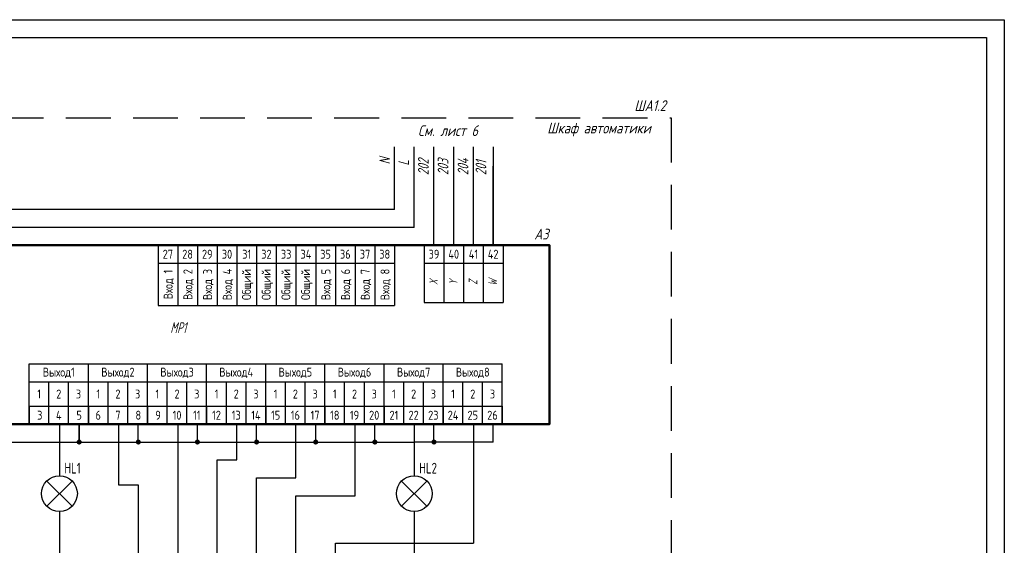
# Model space of a CAD drawing. Header units: millimetres. Extents: x 643 to 1239, y 174 to 2865.
# Tile 3 of 12: x 788 to 1063, y 324 to 471. Entities that reach past the tile are written whole.
import ezdxf
from ezdxf.enums import TextEntityAlignment as Align

# ---------------------------------------------------------------- set-up
doc = ezdxf.new("R2010")
doc.units = ezdxf.units.MM
doc.linetypes.add('CONTI', pattern=[0])
doc.linetypes.add('DASHED2', pattern=[0.375, 0.25, -0.125])
for name, color, linetype in [('Размеры', 3, 'Continuous'), ('Съемка', 162, 'Continuous'), ('Текст', 7, 'Continuous'), ('Форматка', 4, 'Continuous')]:
    doc.layers.add(name, color=color, linetype=linetype)
doc.layers.add('Слой1', color=10, linetype='Continuous', lineweight=200, plot=False)
doc.layers.add('Трубопровод', color=7, linetype='Continuous', lineweight=30)
doc.styles.add('1', font='simplex.shx', dxfattribs={"width": 0.8, "oblique": 15})
doc.styles.add('GOST', font='GOST.shx', dxfattribs={"oblique": 15})
doc.styles.add('Romans8', font='romans8.shx', dxfattribs={"width": 0.8, "height": 3})
doc.styles.add('style4', font='romans.shx', dxfattribs={"width": 0.7, "height": 3})

msp = doc.modelspace()

# ---------------------------------------------------------------- hatches: boundary and pattern name
at = {"layer": 'Съемка', "linetype": 'CONTI', "ltscale": 0.3}
for points in [[(805.24, 353.34, 1), (803.82, 353.34, 1)], [(821.76, 353.34, 1), (820.35, 353.34, 1)], [(838.29, 353.34, 1), (836.88, 353.34, 1)], [(854.82, 353.34, 1), (853.41, 353.34, 1)], [(871.35, 353.34, 1), (869.94, 353.34, 1)], [(887.88, 353.34, 1), (886.46, 353.34, 1)], [(904.41, 353.34, 1), (902.99, 353.34, 1)]]:
    msp.add_hatch(color=7, dxfattribs=at).paths.add_polyline_path(points)

# ---------------------------------------------------------------- linework, layer by layer
for p, q in [((892.68, 418.34), (892.68, 435.82)), ((898.19, 413.34), (898.19, 435.82)), ((903.7, 408.34), (903.7, 435.82)), ((909.21, 408.34), (909.21, 435.82)), ((914.72, 408.34), (914.72, 435.82)), ((920.23, 435.82), (920.23, 408.34)), ((920.23, 408.34), (920.23, 430.45)), ((892.68, 418.34), (751.18, 418.34)), ((898.19, 413.34), (756.18, 413.34)), ((799.02, 358.34), (799.02, 343.92)), ((804.53, 358.34), (804.53, 358.34)), ((804.53, 358.34), (804.53, 358.34)), ((804.53, 353.34), (804.53, 358.34)), ((804.53, 358.34), (804.53, 353.34)), ((810.04, 358.34), (810.04, 358.34)), ((810.04, 358.34), (810.04, 358.34)), ((815.55, 358.34), (815.55, 341.42)), ((821.06, 353.34), (821.06, 358.34)), ((832.08, 358.34), (832.08, 320.06)), ((837.59, 353.34), (837.59, 358.34)), ((848.6, 348.34), (848.6, 358.34)), ((854.11, 353.34), (854.11, 358.34)), ((865.13, 358.34), (865.13, 358.34)), ((865.13, 358.34), (865.13, 358.34)), ((865.13, 343.34), (865.13, 358.34)), ((870.64, 353.34), (870.64, 358.34)), ((876.15, 358.34), (876.15, 358.34)), ((876.15, 358.34), (876.15, 358.34)), ((881.66, 338.34), (881.66, 358.34)), ((887.17, 353.34), (887.17, 358.34)), ((898.19, 358.34), (898.19, 343.92)), ((903.7, 353.34), (903.7, 358.34)), ((914.72, 358.34), (914.72, 325.06)), ((920.23, 353.34), (920.23, 358.34)), ((776.98, 353.34), (799.02, 353.34)), ((799.02, 353.34), (815.55, 353.34)), ((815.55, 353.34), (898.19, 353.34)), ((920.23, 353.34), (898.19, 353.34)), ((843.1, 315.06), (843.1, 348.34)), ((843.1, 348.34), (848.6, 348.34)), ((795.48, 335.38), (802.55, 342.45)), ((795.48, 342.45), (802.55, 335.38)), ((815.55, 341.42), (821.06, 341.42)), ((821.06, 341.42), (821.06, 315.06)), ((854.11, 315.06), (854.11, 343.34)), ((854.11, 343.34), (865.13, 343.34)), ((894.66, 335.38), (901.73, 342.45)), ((894.66, 342.45), (901.73, 335.38)), ((865.13, 315.06), (865.13, 338.34)), ((865.13, 338.34), (881.66, 338.34)), ((799.02, 333.92), (799.02, 320.06)), ((898.19, 333.92), (898.19, 320.06)), ((876.15, 325.06), (914.72, 325.06))]:
    msp.add_line(p, q)
at = {"color": 7}
for p, q in [((774.32, 408.34), (834.83, 408.34)), ((834.83, 408.34), (900.95, 408.34)), ((900.95, 392.36), (922.99, 392.36)), ((790.57, 363.34), (790.57, 358.34)), ((807.1, 363.34), (807.1, 358.34)), ((807.1, 363.34), (807.1, 358.34)), ((823.63, 363.34), (823.63, 358.34)), ((823.63, 363.34), (823.63, 358.34)), ((840.16, 363.34), (840.16, 358.34)), ((840.16, 363.34), (840.16, 358.34)), ((856.69, 363.34), (856.69, 358.34)), ((856.69, 363.34), (856.69, 358.34)), ((873.22, 363.34), (873.22, 358.34)), ((873.22, 363.34), (873.22, 358.34)), ((889.75, 363.34), (889.75, 358.34)), ((889.75, 363.34), (889.75, 358.34)), ((906.28, 363.34), (906.28, 358.34)), ((906.28, 363.34), (906.28, 358.34)), ((922.8, 363.34), (922.8, 358.34))]:
    msp.add_line(p, q, dxfattribs=at)
at = {"ltscale": 50}
msp.add_line((876.15, 315.06), (876.15, 325.06), dxfattribs=at)
at = {"lineweight": 50}
msp.add_lwpolyline([(761.18, 408.34), (936.03, 408.34), (936.03, 358.34), (761.18, 358.34)], close=True, dxfattribs=at)
for centre in [(799.02, 338.92), (898.19, 338.92)]:
    msp.add_circle(centre, 5)
at = {"layer": 'Размеры', "color": 3, "linetype": 'DASHED2', "ltscale": 50}
for p, q in [((744.59, 443.99), (970, 443.99)), ((970, 443.99), (970, 291.38))]:
    msp.add_line(p, q, dxfattribs=at)
at = {"layer": 'Размеры', "color": 7}
for p, q in [((829.32, 408.34), (834.83, 408.34)), ((834.83, 408.34), (840.34, 408.34)), ((840.34, 408.34), (845.85, 408.34)), ((845.85, 408.34), (851.36, 408.34)), ((851.36, 408.34), (856.87, 408.34)), ((856.87, 408.34), (862.38, 408.34)), ((862.38, 408.34), (867.89, 408.34)), ((867.89, 408.34), (873.4, 408.34)), ((873.4, 408.34), (878.91, 408.34)), ((878.91, 408.34), (884.42, 408.34)), ((884.42, 408.34), (889.93, 408.34)), ((889.93, 408.34), (895.44, 408.34)), ((900.95, 408.34), (906.46, 408.34)), ((906.46, 408.34), (911.97, 408.34)), ((911.97, 408.34), (917.48, 408.34)), ((917.48, 408.34), (922.99, 408.34)), ((936.03, 408.34), (922.89, 408.34)), ((936.03, 408.34), (936.03, 358.34)), ((790.57, 370.18), (796.08, 370.18)), ((790.57, 370.18), (796.08, 370.18)), ((796.08, 370.18), (801.59, 370.18)), ((796.08, 370.18), (801.59, 370.18)), ((801.59, 370.18), (807.1, 370.18)), ((801.59, 370.18), (807.1, 370.18)), ((807.1, 370.18), (812.61, 370.18)), ((807.1, 370.18), (812.61, 370.18)), ((812.61, 370.18), (818.12, 370.18)), ((812.61, 370.18), (818.12, 370.18)), ((818.12, 370.18), (823.63, 370.18)), ((818.12, 370.18), (823.63, 370.18)), ((823.63, 370.18), (829.14, 370.18)), ((823.63, 370.18), (829.14, 370.18)), ((829.14, 370.18), (834.65, 370.18)), ((829.14, 370.18), (834.65, 370.18)), ((834.65, 370.18), (840.16, 370.18)), ((834.65, 370.18), (840.16, 370.18)), ((840.16, 370.18), (845.67, 370.18)), ((840.16, 370.18), (845.67, 370.18)), ((845.67, 370.18), (851.18, 370.18)), ((845.67, 370.18), (851.18, 370.18)), ((851.18, 370.18), (856.69, 370.18)), ((851.18, 370.18), (856.69, 370.18)), ((856.69, 370.18), (862.2, 370.18)), ((856.69, 370.18), (862.2, 370.18)), ((862.2, 370.18), (867.71, 370.18)), ((862.2, 370.18), (867.71, 370.18)), ((867.71, 370.18), (873.22, 370.18)), ((867.71, 370.18), (873.22, 370.18)), ((873.22, 370.18), (878.73, 370.18)), ((873.22, 370.18), (878.73, 370.18)), ((878.73, 370.18), (884.24, 370.18)), ((878.73, 370.18), (884.24, 370.18)), ((884.24, 370.18), (889.75, 370.18)), ((884.24, 370.18), (889.75, 370.18)), ((889.75, 370.18), (895.26, 370.18)), ((889.75, 370.18), (895.26, 370.18)), ((895.26, 370.18), (900.77, 370.18)), ((895.26, 370.18), (900.77, 370.18)), ((900.77, 370.18), (906.28, 370.18)), ((900.77, 370.18), (906.28, 370.18)), ((906.28, 370.18), (911.79, 370.18)), ((906.28, 370.18), (911.79, 370.18)), ((911.79, 370.18), (917.3, 370.18)), ((911.79, 370.18), (917.3, 370.18)), ((917.3, 370.18), (922.8, 370.18)), ((917.3, 370.18), (922.8, 370.18)), ((790.75, 358.34), (785.24, 358.34)), ((790.75, 358.34), (796.26, 358.34)), ((790.75, 358.34), (796.26, 358.34)), ((796.26, 358.34), (790.75, 358.34)), ((796.26, 358.34), (801.77, 358.34)), ((796.26, 358.34), (801.77, 358.34)), ((801.77, 358.34), (796.26, 358.34)), ((801.77, 358.34), (807.28, 358.34)), ((801.77, 358.34), (807.28, 358.34)), ((807.28, 358.34), (801.77, 358.34)), ((807.28, 358.34), (812.79, 358.34)), ((807.28, 358.34), (812.79, 358.34)), ((812.79, 358.34), (807.28, 358.34)), ((812.79, 358.34), (818.3, 358.34)), ((812.79, 358.34), (818.3, 358.34)), ((818.3, 358.34), (812.79, 358.34)), ((818.3, 358.34), (823.81, 358.34)), ((818.3, 358.34), (823.81, 358.34)), ((823.81, 358.34), (818.3, 358.34)), ((829.32, 358.34), (823.81, 358.34)), ((834.83, 358.34), (829.32, 358.34)), ((840.34, 358.34), (834.83, 358.34)), ((845.02, 358.34), (840.34, 358.34)), ((845.85, 358.34), (840.34, 358.34)), ((851.36, 358.34), (845.85, 358.34)), ((856.87, 358.34), (851.36, 358.34)), ((856.87, 358.34), (862.38, 358.34)), ((856.87, 358.34), (862.38, 358.34)), ((862.38, 358.34), (856.87, 358.34)), ((862.38, 358.34), (867.89, 358.34)), ((862.38, 358.34), (867.89, 358.34)), ((867.89, 358.34), (862.38, 358.34)), ((867.89, 358.34), (873.4, 358.34)), ((867.89, 358.34), (873.4, 358.34)), ((873.4, 358.34), (867.89, 358.34)), ((873.4, 358.34), (878.91, 358.34)), ((873.4, 358.34), (878.91, 358.34)), ((878.91, 358.34), (873.4, 358.34)), ((878.91, 358.34), (884.42, 358.34)), ((878.91, 358.34), (884.42, 358.34)), ((884.42, 358.34), (878.91, 358.34)), ((884.42, 358.34), (889.93, 358.34)), ((884.42, 358.34), (889.93, 358.34)), ((889.93, 358.34), (884.42, 358.34)), ((895.44, 358.34), (889.93, 358.34)), ((900.95, 358.34), (895.44, 358.34)), ((895.52, 358.34), (908.56, 358.34)), ((906.46, 358.34), (900.95, 358.34)), ((911.97, 358.34), (906.46, 358.34)), ((922.8, 358.34), (911.97, 358.34)), ((936.03, 358.34), (922.8, 358.34))]:
    msp.add_line(p, q, dxfattribs=at)
at = {"layer": 'Слой1', "color": 7, "linetype": 'ByBlock', "lineweight": -3, "ltscale": 0.4}
for p, q in [((643.1, 471.38), (853.1, 471.38)), ((661.8, 471.38), (1063.1, 471.38))]:
    msp.add_line(p, q, dxfattribs=at)
at = {"layer": 'Слой1', "color": 7, "lineweight": -3}
msp.add_line((1063.1, 471.38), (1063.1, 174.38), dxfattribs=at)
msp.add_line((1063.1, 471.38), (1063.1, 174.38), dxfattribs=at)
msp.add_line((1063.1, 471.38), (1063.1, 174.38), dxfattribs=at)
at = {"layer": 'Трубопровод'}
for p, q in [((826.57, 408.34), (826.57, 403.34)), ((832.08, 408.34), (832.08, 396.5)), ((832.08, 408.34), (832.08, 403.34)), ((832.08, 408.34), (832.08, 403.34)), ((832.08, 407.34), (832.08, 403.34)), ((837.59, 408.34), (837.59, 396.5)), ((837.59, 408.34), (837.59, 403.34)), ((837.59, 408.34), (837.59, 403.34)), ((837.59, 407.34), (837.59, 403.34)), ((843.1, 408.34), (843.1, 396.5)), ((843.1, 408.34), (843.1, 403.34)), ((843.1, 408.34), (843.1, 403.34)), ((843.1, 408.34), (843.1, 403.34)), ((843.1, 408.34), (843.1, 396.5)), ((843.1, 408.34), (843.1, 403.34)), ((843.1, 408.34), (843.1, 403.34)), ((843.1, 407.34), (843.1, 403.34)), ((843.1, 407.34), (843.1, 403.34)), ((848.6, 408.34), (848.6, 396.5)), ((848.6, 408.34), (848.6, 403.34)), ((848.6, 408.34), (848.6, 403.34)), ((848.6, 408.34), (848.6, 403.34)), ((848.6, 408.34), (848.6, 396.5)), ((848.6, 408.34), (848.6, 403.34)), ((848.6, 408.34), (848.6, 403.34)), ((848.6, 407.34), (848.6, 403.34)), ((848.6, 407.34), (848.6, 403.34)), ((854.11, 408.34), (854.11, 396.5)), ((854.11, 408.34), (854.11, 403.34)), ((854.11, 408.34), (854.11, 403.34)), ((854.11, 408.34), (854.11, 403.34)), ((854.11, 408.34), (854.11, 396.5)), ((854.11, 408.34), (854.11, 403.34)), ((854.11, 408.34), (854.11, 403.34)), ((854.11, 407.34), (854.11, 403.34)), ((854.11, 407.34), (854.11, 403.34)), ((859.62, 408.34), (859.62, 396.5)), ((859.62, 408.34), (859.62, 403.34)), ((859.62, 408.34), (859.62, 403.34)), ((859.62, 408.34), (859.62, 403.34)), ((859.62, 408.34), (859.62, 396.5)), ((859.62, 408.34), (859.62, 403.34)), ((859.62, 408.34), (859.62, 403.34)), ((859.62, 407.34), (859.62, 403.34)), ((859.62, 407.34), (859.62, 403.34)), ((865.13, 408.34), (865.13, 396.5)), ((865.13, 408.34), (865.13, 403.34)), ((865.13, 408.34), (865.13, 403.34)), ((865.13, 408.34), (865.13, 403.34)), ((865.13, 408.34), (865.13, 396.5)), ((865.13, 408.34), (865.13, 403.34)), ((865.13, 408.34), (865.13, 403.34)), ((865.13, 407.34), (865.13, 403.34)), ((865.13, 407.34), (865.13, 403.34)), ((870.64, 408.34), (870.64, 396.5)), ((870.64, 408.34), (870.64, 403.34)), ((870.64, 408.34), (870.64, 403.34)), ((870.64, 408.34), (870.64, 403.34)), ((870.64, 408.34), (870.64, 396.5)), ((870.64, 408.34), (870.64, 403.34)), ((870.64, 408.34), (870.64, 403.34)), ((870.64, 408.34), (870.64, 403.34)), ((870.64, 408.34), (870.64, 396.5)), ((870.64, 408.34), (870.64, 403.34)), ((870.64, 408.34), (870.64, 403.34)), ((870.64, 407.34), (870.64, 403.34)), ((870.64, 407.34), (870.64, 403.34)), ((870.64, 407.34), (870.64, 403.34)), ((876.15, 408.34), (876.15, 396.5)), ((876.15, 408.34), (876.15, 403.34)), ((876.15, 408.34), (876.15, 403.34)), ((876.15, 408.34), (876.15, 403.34)), ((876.15, 408.34), (876.15, 396.5)), ((876.15, 408.34), (876.15, 403.34)), ((876.15, 408.34), (876.15, 403.34)), ((876.15, 407.34), (876.15, 403.34)), ((876.15, 407.34), (876.15, 403.34)), ((881.66, 408.34), (881.66, 396.5)), ((881.66, 408.34), (881.66, 403.34)), ((881.66, 408.34), (881.66, 403.34)), ((881.66, 408.34), (881.66, 403.34)), ((881.66, 408.34), (881.66, 396.5)), ((881.66, 408.34), (881.66, 403.34)), ((881.66, 408.34), (881.66, 403.34)), ((881.66, 407.34), (881.66, 403.34)), ((881.66, 407.34), (881.66, 403.34)), ((887.17, 408.34), (887.17, 396.5)), ((887.17, 408.34), (887.17, 403.34)), ((887.17, 408.34), (887.17, 403.34)), ((887.17, 408.34), (887.17, 403.34)), ((887.17, 408.34), (887.17, 396.5)), ((887.17, 408.34), (887.17, 403.34)), ((887.17, 408.34), (887.17, 403.34)), ((887.17, 407.34), (887.17, 403.34)), ((887.17, 407.34), (887.17, 403.34)), ((892.68, 408.34), (892.68, 396.5)), ((892.68, 408.34), (892.68, 403.34)), ((892.68, 408.34), (892.68, 403.34)), ((892.68, 408.34), (892.68, 403.34)), ((892.68, 407.34), (892.68, 403.34)), ((826.57, 403.34), (832.08, 403.34)), ((826.57, 403.34), (826.57, 396.5)), ((832.08, 403.34), (832.08, 398.34)), ((832.08, 403.34), (837.59, 403.34)), ((832.08, 403.34), (832.08, 391.5)), ((837.59, 403.34), (837.59, 398.34)), ((837.59, 403.34), (843.1, 403.34)), ((837.59, 403.34), (837.59, 391.5)), ((843.1, 403.34), (843.1, 398.34)), ((843.1, 403.34), (843.1, 396.5)), ((843.1, 403.34), (843.1, 396.5)), ((843.1, 403.34), (843.1, 398.34)), ((843.1, 403.34), (848.6, 403.34)), ((843.1, 403.34), (843.1, 391.5)), ((848.6, 403.34), (848.6, 398.34)), ((848.6, 403.34), (848.6, 396.5)), ((848.6, 403.34), (848.6, 396.5)), ((848.6, 403.34), (848.6, 398.34)), ((848.6, 403.34), (854.11, 403.34)), ((848.6, 403.34), (848.6, 391.5)), ((854.11, 403.34), (854.11, 398.34)), ((854.11, 403.34), (854.11, 396.5)), ((854.11, 403.34), (854.11, 396.5)), ((854.11, 403.34), (854.11, 398.34)), ((854.11, 403.34), (859.62, 403.34)), ((854.11, 403.34), (854.11, 391.5)), ((859.62, 403.34), (859.62, 398.34)), ((859.62, 403.34), (859.62, 396.5)), ((859.62, 403.34), (859.62, 396.5)), ((859.62, 403.34), (859.62, 398.34)), ((859.62, 403.34), (865.13, 403.34)), ((859.62, 403.34), (859.62, 391.5)), ((865.13, 403.34), (865.13, 398.34)), ((865.13, 403.34), (865.13, 396.5)), ((865.13, 403.34), (865.13, 396.5)), ((865.13, 403.34), (865.13, 398.34)), ((865.13, 403.34), (870.64, 403.34)), ((865.13, 403.34), (865.13, 391.5)), ((870.64, 403.34), (870.64, 398.34)), ((870.64, 403.34), (870.64, 396.5)), ((870.64, 403.34), (870.64, 396.5)), ((870.64, 403.34), (870.64, 398.34)), ((870.64, 403.34), (870.64, 396.5)), ((870.64, 403.34), (870.64, 396.5)), ((870.64, 403.34), (870.64, 398.34)), ((870.64, 403.34), (876.15, 403.34)), ((870.64, 403.34), (870.64, 391.5)), ((876.15, 403.34), (876.15, 398.34)), ((876.15, 403.34), (876.15, 396.5)), ((876.15, 403.34), (876.15, 396.5)), ((876.15, 403.34), (876.15, 398.34)), ((876.15, 403.34), (881.66, 403.34)), ((876.15, 403.34), (876.15, 391.5)), ((881.66, 403.34), (881.66, 398.34)), ((881.66, 403.34), (881.66, 396.5)), ((881.66, 403.34), (881.66, 396.5)), ((881.66, 403.34), (881.66, 398.34)), ((881.66, 403.34), (887.17, 403.34)), ((881.66, 403.34), (881.66, 391.5)), ((887.17, 403.34), (887.17, 398.34)), ((887.17, 403.34), (887.17, 396.5)), ((887.17, 403.34), (887.17, 396.5)), ((887.17, 403.34), (887.17, 398.34)), ((887.17, 403.34), (892.68, 403.34)), ((887.17, 403.34), (887.17, 391.5)), ((892.68, 403.34), (892.68, 398.34)), ((892.68, 403.34), (892.68, 396.5)), ((892.68, 403.34), (892.68, 396.5)), ((826.57, 396.5), (826.57, 391.5)), ((843.1, 396.5), (843.1, 391.5)), ((843.1, 396.5), (843.1, 391.5)), ((843.1, 396.5), (843.1, 391.5)), ((843.1, 396.5), (843.1, 391.5)), ((848.6, 396.5), (848.6, 391.5)), ((848.6, 396.5), (848.6, 391.5)), ((848.6, 396.5), (848.6, 391.5)), ((848.6, 396.5), (848.6, 391.5)), ((854.11, 396.5), (854.11, 391.5)), ((854.11, 396.5), (854.11, 391.5)), ((854.11, 396.5), (854.11, 391.5)), ((854.11, 396.5), (854.11, 391.5)), ((859.62, 396.5), (859.62, 391.5)), ((859.62, 396.5), (859.62, 391.5)), ((859.62, 396.5), (859.62, 391.5)), ((859.62, 396.5), (859.62, 391.5)), ((865.13, 396.5), (865.13, 391.5)), ((865.13, 396.5), (865.13, 391.5)), ((865.13, 396.5), (865.13, 391.5)), ((865.13, 396.5), (865.13, 391.5)), ((870.64, 396.5), (870.64, 391.5)), ((870.64, 396.5), (870.64, 391.5)), ((870.64, 396.5), (870.64, 391.5)), ((870.64, 396.5), (870.64, 391.5)), ((870.64, 396.5), (870.64, 391.5)), ((870.64, 396.5), (870.64, 391.5)), ((870.64, 396.5), (870.64, 391.5)), ((870.64, 396.5), (870.64, 391.5)), ((876.15, 396.5), (876.15, 391.5)), ((876.15, 396.5), (876.15, 391.5)), ((876.15, 396.5), (876.15, 391.5)), ((876.15, 396.5), (876.15, 391.5)), ((881.66, 396.5), (881.66, 391.5)), ((881.66, 396.5), (881.66, 391.5)), ((881.66, 396.5), (881.66, 391.5)), ((881.66, 396.5), (881.66, 391.5)), ((887.17, 396.5), (887.17, 391.5)), ((887.17, 396.5), (887.17, 391.5)), ((887.17, 396.5), (887.17, 391.5)), ((887.17, 396.5), (887.17, 391.5)), ((892.68, 396.5), (892.68, 391.5)), ((892.68, 396.5), (892.68, 391.5)), ((892.68, 396.5), (892.68, 391.5)), ((892.68, 396.5), (892.68, 391.5)), ((843.1, 395.5), (843.1, 391.5)), ((848.6, 395.5), (848.6, 391.5)), ((854.11, 395.5), (854.11, 391.5)), ((859.62, 395.5), (859.62, 391.5)), ((865.13, 395.5), (865.13, 391.5)), ((870.64, 395.5), (870.64, 391.5)), ((870.64, 395.5), (870.64, 391.5)), ((876.15, 395.5), (876.15, 391.5)), ((881.66, 395.5), (881.66, 391.5)), ((887.17, 395.5), (887.17, 391.5)), ((892.68, 395.5), (892.68, 391.5)), ((826.57, 391.5), (832.08, 391.5)), ((832.08, 391.5), (837.59, 391.5)), ((837.59, 391.5), (843.1, 391.5)), ((843.1, 391.5), (848.6, 391.5)), ((848.6, 391.5), (854.11, 391.5)), ((854.11, 391.5), (859.62, 391.5)), ((859.62, 391.5), (865.13, 391.5)), ((865.13, 391.5), (870.64, 391.5)), ((870.64, 391.5), (876.15, 391.5)), ((876.15, 391.5), (881.66, 391.5)), ((881.66, 391.5), (887.17, 391.5)), ((887.17, 391.5), (892.68, 391.5)), ((790.57, 370.18), (790.57, 375.18)), ((790.57, 375.18), (807.1, 375.18)), ((807.1, 371.18), (807.1, 375.18)), ((807.1, 370.18), (807.1, 375.18)), ((807.1, 370.18), (807.1, 375.18)), ((807.1, 370.18), (807.1, 375.18)), ((807.1, 370.18), (807.1, 375.18)), ((807.1, 375.18), (823.63, 375.18)), ((823.63, 371.18), (823.63, 375.18)), ((823.63, 370.18), (823.63, 375.18)), ((823.63, 370.18), (823.63, 375.18)), ((823.63, 370.18), (823.63, 375.18)), ((823.63, 370.18), (823.63, 375.18)), ((823.63, 375.18), (840.16, 375.18)), ((840.16, 371.18), (840.16, 375.18)), ((840.16, 370.18), (840.16, 375.18)), ((840.16, 370.18), (840.16, 375.18)), ((840.16, 370.18), (840.16, 375.18)), ((840.16, 370.18), (840.16, 375.18)), ((840.16, 375.18), (856.69, 375.18)), ((856.69, 371.18), (856.69, 375.18)), ((856.69, 370.18), (856.69, 375.18)), ((856.69, 370.18), (856.69, 375.18)), ((856.69, 370.18), (856.69, 375.18)), ((856.69, 370.18), (856.69, 375.18)), ((856.69, 375.18), (873.22, 375.18)), ((873.22, 371.18), (873.22, 375.18)), ((873.22, 370.18), (873.22, 375.18)), ((873.22, 370.18), (873.22, 375.18)), ((873.22, 370.18), (873.22, 375.18)), ((873.22, 370.18), (873.22, 375.18)), ((873.22, 375.18), (889.75, 375.18)), ((889.75, 371.18), (889.75, 375.18)), ((889.75, 370.18), (889.75, 375.18)), ((889.75, 370.18), (889.75, 375.18)), ((889.75, 370.18), (889.75, 375.18)), ((889.75, 370.18), (889.75, 375.18)), ((889.75, 375.18), (906.28, 375.18)), ((906.28, 371.18), (906.28, 375.18)), ((906.28, 370.18), (906.28, 375.18)), ((906.28, 370.18), (906.28, 375.18)), ((906.28, 370.18), (906.28, 375.18)), ((906.28, 370.18), (906.28, 375.18)), ((906.28, 375.18), (922.8, 375.18)), ((922.8, 371.18), (922.8, 375.18)), ((922.8, 370.18), (922.8, 375.18)), ((922.8, 370.18), (922.8, 375.18)), ((922.8, 370.18), (922.8, 375.18)), ((790.57, 363.34), (790.57, 370.18)), ((796.08, 358.34), (796.08, 370.18)), ((796.08, 363.34), (796.08, 370.18)), ((801.59, 358.34), (801.59, 370.18)), ((801.59, 363.34), (801.59, 370.18)), ((807.1, 358.34), (807.1, 370.18)), ((807.1, 363.34), (807.1, 370.18)), ((807.1, 358.34), (807.1, 370.18)), ((807.1, 363.34), (807.1, 370.18)), ((807.1, 363.34), (807.1, 370.18)), ((807.1, 363.34), (807.1, 370.18)), ((812.61, 358.34), (812.61, 370.18)), ((812.61, 363.34), (812.61, 370.18)), ((818.12, 358.34), (818.12, 370.18)), ((818.12, 363.34), (818.12, 370.18)), ((823.63, 358.34), (823.63, 370.18)), ((823.63, 363.34), (823.63, 370.18)), ((823.63, 358.34), (823.63, 370.18)), ((823.63, 363.34), (823.63, 370.18)), ((823.63, 363.34), (823.63, 370.18)), ((823.63, 363.34), (823.63, 370.18)), ((829.14, 358.34), (829.14, 370.18)), ((829.14, 363.34), (829.14, 370.18)), ((834.65, 358.34), (834.65, 370.18)), ((834.65, 363.34), (834.65, 370.18)), ((840.16, 358.34), (840.16, 370.18)), ((840.16, 363.34), (840.16, 370.18)), ((840.16, 358.34), (840.16, 370.18)), ((840.16, 363.34), (840.16, 370.18)), ((840.16, 363.34), (840.16, 370.18)), ((840.16, 363.34), (840.16, 370.18)), ((845.67, 358.34), (845.67, 370.18)), ((845.67, 363.34), (845.67, 370.18)), ((851.18, 358.34), (851.18, 370.18)), ((851.18, 363.34), (851.18, 370.18)), ((856.69, 358.34), (856.69, 370.18)), ((856.69, 363.34), (856.69, 370.18)), ((856.69, 358.34), (856.69, 370.18)), ((856.69, 363.34), (856.69, 370.18)), ((856.69, 363.34), (856.69, 370.18)), ((856.69, 363.34), (856.69, 370.18)), ((862.2, 358.34), (862.2, 370.18)), ((862.2, 363.34), (862.2, 370.18)), ((867.71, 358.34), (867.71, 370.18)), ((867.71, 363.34), (867.71, 370.18)), ((873.22, 358.34), (873.22, 370.18)), ((873.22, 363.34), (873.22, 370.18)), ((873.22, 358.34), (873.22, 370.18)), ((873.22, 363.34), (873.22, 370.18)), ((873.22, 363.34), (873.22, 370.18)), ((873.22, 363.34), (873.22, 370.18)), ((878.73, 358.34), (878.73, 370.18)), ((878.73, 363.34), (878.73, 370.18)), ((884.24, 358.34), (884.24, 370.18)), ((884.24, 363.34), (884.24, 370.18)), ((889.75, 358.34), (889.75, 370.18)), ((889.75, 363.34), (889.75, 370.18)), ((889.75, 358.34), (889.75, 370.18)), ((889.75, 363.34), (889.75, 370.18)), ((889.75, 363.34), (889.75, 370.18)), ((889.75, 363.34), (889.75, 370.18)), ((895.26, 358.34), (895.26, 370.18)), ((895.26, 363.34), (895.26, 370.18)), ((900.77, 358.34), (900.77, 370.18)), ((900.77, 363.34), (900.77, 370.18)), ((906.28, 358.34), (906.28, 370.18)), ((906.28, 363.34), (906.28, 370.18)), ((906.28, 358.34), (906.28, 370.18)), ((906.28, 363.34), (906.28, 370.18)), ((906.28, 363.34), (906.28, 370.18)), ((906.28, 363.34), (906.28, 370.18)), ((911.79, 358.34), (911.79, 370.18)), ((911.79, 363.34), (911.79, 370.18)), ((917.3, 358.34), (917.3, 370.18)), ((917.3, 363.34), (917.3, 370.18)), ((922.8, 358.34), (922.8, 370.18)), ((922.8, 363.34), (922.8, 370.18)), ((922.8, 358.34), (922.8, 370.18)), ((922.8, 363.34), (922.8, 370.18)), ((922.8, 363.34), (922.8, 370.18)), ((796.08, 363.34), (796.08, 368.34)), ((801.59, 363.34), (801.59, 368.34)), ((807.1, 363.34), (807.1, 368.34)), ((807.1, 363.34), (807.1, 368.34)), ((812.61, 363.34), (812.61, 368.34)), ((818.12, 363.34), (818.12, 368.34)), ((823.63, 363.34), (823.63, 368.34)), ((823.63, 363.34), (823.63, 368.34)), ((829.14, 363.34), (829.14, 368.34)), ((834.65, 363.34), (834.65, 368.34)), ((840.16, 363.34), (840.16, 368.34)), ((840.16, 363.34), (840.16, 368.34)), ((845.67, 363.34), (845.67, 368.34)), ((851.18, 363.34), (851.18, 368.34)), ((856.69, 363.34), (856.69, 368.34)), ((856.69, 363.34), (856.69, 368.34)), ((862.2, 363.34), (862.2, 368.34)), ((867.71, 363.34), (867.71, 368.34)), ((873.22, 363.34), (873.22, 368.34)), ((873.22, 363.34), (873.22, 368.34)), ((878.73, 363.34), (878.73, 368.34)), ((884.24, 363.34), (884.24, 368.34)), ((889.75, 363.34), (889.75, 368.34)), ((889.75, 363.34), (889.75, 368.34)), ((895.26, 363.34), (895.26, 368.34)), ((900.77, 363.34), (900.77, 368.34)), ((906.28, 363.34), (906.28, 368.34)), ((906.28, 363.34), (906.28, 368.34)), ((911.79, 363.34), (911.79, 368.34)), ((917.3, 363.34), (917.3, 368.34)), ((922.8, 363.34), (922.8, 368.34)), ((922.8, 363.34), (922.8, 368.34)), ((790.57, 358.34), (790.57, 363.34)), ((790.57, 363.34), (796.08, 363.34)), ((796.08, 359.34), (796.08, 363.34)), ((796.08, 358.34), (796.08, 363.34)), ((796.08, 358.34), (796.08, 363.34)), ((796.08, 363.34), (801.59, 363.34)), ((801.59, 359.34), (801.59, 363.34)), ((801.59, 358.34), (801.59, 363.34)), ((801.59, 358.34), (801.59, 363.34)), ((801.59, 363.34), (807.1, 363.34)), ((807.1, 359.34), (807.1, 363.34)), ((807.1, 358.34), (807.1, 363.34)), ((807.1, 358.34), (807.1, 363.34)), ((807.1, 359.34), (807.1, 363.34)), ((807.1, 358.34), (807.1, 363.34)), ((807.1, 358.34), (807.1, 363.34)), ((807.1, 358.34), (807.1, 363.34)), ((807.1, 358.34), (807.1, 363.34)), ((807.1, 363.34), (812.61, 363.34)), ((812.61, 359.34), (812.61, 363.34)), ((812.61, 358.34), (812.61, 363.34)), ((812.61, 358.34), (812.61, 363.34)), ((812.61, 363.34), (818.12, 363.34)), ((818.12, 359.34), (818.12, 363.34)), ((818.12, 358.34), (818.12, 363.34)), ((818.12, 358.34), (818.12, 363.34)), ((818.12, 363.34), (823.63, 363.34)), ((823.63, 359.34), (823.63, 363.34)), ((823.63, 358.34), (823.63, 363.34)), ((823.63, 358.34), (823.63, 363.34)), ((823.63, 359.34), (823.63, 363.34)), ((823.63, 358.34), (823.63, 363.34)), ((823.63, 358.34), (823.63, 363.34)), ((823.63, 358.34), (823.63, 363.34)), ((823.63, 358.34), (823.63, 363.34)), ((823.63, 363.34), (829.14, 363.34)), ((829.14, 359.34), (829.14, 363.34)), ((829.14, 358.34), (829.14, 363.34)), ((829.14, 358.34), (829.14, 363.34)), ((829.14, 363.34), (834.65, 363.34)), ((834.65, 359.34), (834.65, 363.34)), ((834.65, 358.34), (834.65, 363.34)), ((834.65, 358.34), (834.65, 363.34)), ((834.65, 363.34), (840.16, 363.34)), ((840.16, 359.34), (840.16, 363.34)), ((840.16, 358.34), (840.16, 363.34)), ((840.16, 358.34), (840.16, 363.34)), ((840.16, 359.34), (840.16, 363.34)), ((840.16, 358.34), (840.16, 363.34)), ((840.16, 358.34), (840.16, 363.34)), ((840.16, 358.34), (840.16, 363.34)), ((840.16, 358.34), (840.16, 363.34)), ((840.16, 363.34), (845.67, 363.34)), ((845.67, 359.34), (845.67, 363.34)), ((845.67, 358.34), (845.67, 363.34)), ((845.67, 358.34), (845.67, 363.34)), ((845.67, 363.34), (851.18, 363.34)), ((851.18, 359.34), (851.18, 363.34)), ((851.18, 358.34), (851.18, 363.34)), ((851.18, 358.34), (851.18, 363.34)), ((851.18, 363.34), (856.69, 363.34)), ((856.69, 359.34), (856.69, 363.34)), ((856.69, 358.34), (856.69, 363.34)), ((856.69, 358.34), (856.69, 363.34)), ((856.69, 359.34), (856.69, 363.34)), ((856.69, 358.34), (856.69, 363.34)), ((856.69, 358.34), (856.69, 363.34)), ((856.69, 358.34), (856.69, 363.34)), ((856.69, 358.34), (856.69, 363.34)), ((856.69, 363.34), (862.2, 363.34)), ((862.2, 359.34), (862.2, 363.34)), ((862.2, 358.34), (862.2, 363.34)), ((862.2, 358.34), (862.2, 363.34)), ((862.2, 363.34), (867.71, 363.34)), ((867.71, 359.34), (867.71, 363.34)), ((867.71, 358.34), (867.71, 363.34)), ((867.71, 358.34), (867.71, 363.34)), ((867.71, 363.34), (873.22, 363.34)), ((873.22, 359.34), (873.22, 363.34)), ((873.22, 358.34), (873.22, 363.34)), ((873.22, 358.34), (873.22, 363.34)), ((873.22, 359.34), (873.22, 363.34)), ((873.22, 358.34), (873.22, 363.34)), ((873.22, 358.34), (873.22, 363.34)), ((873.22, 358.34), (873.22, 363.34)), ((873.22, 358.34), (873.22, 363.34)), ((873.22, 363.34), (878.73, 363.34)), ((878.73, 359.34), (878.73, 363.34)), ((878.73, 358.34), (878.73, 363.34)), ((878.73, 358.34), (878.73, 363.34)), ((878.73, 363.34), (884.24, 363.34)), ((884.24, 359.34), (884.24, 363.34)), ((884.24, 358.34), (884.24, 363.34)), ((884.24, 358.34), (884.24, 363.34)), ((884.24, 363.34), (889.75, 363.34)), ((889.75, 359.34), (889.75, 363.34)), ((889.75, 358.34), (889.75, 363.34)), ((889.75, 358.34), (889.75, 363.34)), ((889.75, 359.34), (889.75, 363.34)), ((889.75, 358.34), (889.75, 363.34)), ((889.75, 358.34), (889.75, 363.34)), ((889.75, 358.34), (889.75, 363.34)), ((889.75, 358.34), (889.75, 363.34)), ((889.75, 363.34), (895.26, 363.34)), ((895.26, 359.34), (895.26, 363.34)), ((895.26, 358.34), (895.26, 363.34)), ((895.26, 358.34), (895.26, 363.34)), ((895.26, 363.34), (900.77, 363.34)), ((900.77, 359.34), (900.77, 363.34)), ((900.77, 358.34), (900.77, 363.34)), ((900.77, 358.34), (900.77, 363.34)), ((900.77, 363.34), (906.28, 363.34)), ((906.28, 359.34), (906.28, 363.34)), ((906.28, 358.34), (906.28, 363.34)), ((906.28, 358.34), (906.28, 363.34)), ((906.28, 359.34), (906.28, 363.34)), ((906.28, 358.34), (906.28, 363.34)), ((906.28, 358.34), (906.28, 363.34)), ((906.28, 358.34), (906.28, 363.34)), ((906.28, 358.34), (906.28, 363.34)), ((906.28, 363.34), (911.79, 363.34)), ((911.79, 359.34), (911.79, 363.34)), ((911.79, 358.34), (911.79, 363.34)), ((911.79, 358.34), (911.79, 363.34)), ((911.79, 363.34), (917.3, 363.34)), ((917.3, 359.34), (917.3, 363.34)), ((917.3, 358.34), (917.3, 363.34)), ((917.3, 358.34), (917.3, 363.34)), ((917.3, 363.34), (922.8, 363.34)), ((922.8, 359.34), (922.8, 363.34)), ((922.8, 358.34), (922.8, 363.34)), ((922.8, 358.34), (922.8, 363.34)), ((922.8, 359.34), (922.8, 363.34)), ((922.8, 358.34), (922.8, 363.34)), ((922.8, 358.34), (922.8, 363.34)), ((922.8, 358.34), (922.8, 363.34))]:
    msp.add_line(p, q, dxfattribs=at)
at = {"layer": 'Трубопровод', "color": 7}
for p, q in [((900.95, 408.34), (900.95, 392.36)), ((900.95, 408.34), (900.95, 403.34)), ((900.95, 408.34), (900.95, 403.34)), ((900.95, 407.34), (900.95, 403.34)), ((906.46, 408.34), (906.46, 392.36)), ((906.46, 408.34), (906.46, 403.34)), ((906.46, 408.34), (906.46, 403.34)), ((906.46, 407.34), (906.46, 403.34)), ((911.97, 408.34), (911.97, 392.36)), ((911.97, 408.34), (911.97, 403.34)), ((911.97, 408.34), (911.97, 403.34)), ((911.97, 407.34), (911.97, 403.34)), ((917.48, 408.34), (917.48, 392.36)), ((917.48, 408.34), (917.48, 403.34)), ((917.48, 408.34), (917.48, 403.34)), ((917.48, 407.34), (917.48, 403.34)), ((922.99, 408.34), (922.99, 392.36)), ((922.99, 408.34), (922.99, 403.34)), ((922.99, 408.34), (922.99, 403.34)), ((922.99, 407.34), (922.99, 403.34)), ((900.95, 403.34), (900.95, 398.34)), ((900.95, 403.34), (906.46, 403.34)), ((900.95, 403.34), (900.95, 392.36)), ((906.46, 403.34), (906.46, 398.34)), ((906.46, 403.34), (911.97, 403.34)), ((906.46, 403.34), (906.46, 392.36)), ((911.97, 403.34), (911.97, 398.34)), ((911.97, 403.34), (917.48, 403.34)), ((911.97, 403.34), (911.97, 392.36)), ((917.48, 403.34), (917.48, 398.34)), ((917.48, 403.34), (922.99, 403.34)), ((917.48, 403.34), (917.48, 392.36)), ((922.99, 403.34), (922.99, 398.34)), ((922.99, 403.34), (922.99, 392.36))]:
    msp.add_line(p, q, dxfattribs=at)
at = {"layer": 'Форматка', "color": 7, "lineweight": -3}
for p, q in [((663.1, 466.38), (1058.1, 466.38)), ((1058.1, 466.38), (1058.1, 179.38))]:
    msp.add_line(p, q, dxfattribs=at)

# ---------------------------------------------------------------- texts
at = {"color": 7, "style": 'style4', "oblique": 15, "width": 0.8}
for s, p in [('ШA1.2', (964.1, 447.36)), ('См. лист 6', (907.61, 440.38)), ('Шкаф автоматики', (949.82, 441.1)), ('A3', (933.72, 411.45))]:
    msp.add_text(s, height=3, dxfattribs=at).set_placement(p, align=Align.MIDDLE_CENTER)
at = {"color": 7, "style": 'style4', "oblique": 15, "width": 0.700428}
for s, p in [('N', (891.44, 430.92)), ('L', (896.72, 430.6)), ('202', (902.23, 427.94)), ('203', (907.74, 427.94)), ('204', (913.32, 427.94)), ('201', (918.32, 427.94))]:
    msp.add_text(s, height=3, rotation=90, dxfattribs=at).set_placement(p)
at = {"char_height": 3, "attachment_point": 1, "style": 'style4'}
for s, insert in [('HL1', (800.39, 347.55)), ('HL2', (899.56, 347.55))]:
    msp.add_mtext_dynamic_manual_height_columns(s, width=6.7627, gutter_width=15, heights=[0], dxfattribs=dict(at, insert=insert))
at = {"layer": 'Текст', "color": 7, "style": '1', "oblique": 15, "width": 0.55}
for s, p in [('X', (903.58, 397.97)), ('Y', (909.09, 397.97)), ('Z', (914.6, 397.97)), ('W', (920.11, 397.97))]:
    msp.add_text(s, height=2.4, rotation=90, dxfattribs=at).set_placement(p, align=Align.MIDDLE_CENTER)
at = {"layer": 'Текст', "lineweight": -3, "style": 'GOST', "oblique": 15, "width": 0.8}
msp.add_text('МР1', height=3, dxfattribs=at).set_placement((832.22, 385.31), align=Align.MIDDLE_CENTER)
at = {"layer": 'Текст', "color": 0, "char_height": 2.5, "attachment_point": 5, "line_spacing_factor": 0.9, "style": 'Romans8'}
for s, insert, width in [('\\A1;27', (829.32, 405.84), 5.5098), ('\\A1;28', (834.83, 405.84), 5.5098), ('\\A1;29', (840.34, 405.84), 5.5098), ('\\A1;30', (845.85, 405.84), 5.5098), ('\\A1;31', (851.36, 405.84), 5.5098), ('\\A1;32', (856.87, 405.84), 5.5098), ('\\A1;33', (862.38, 405.84), 5.5098), ('\\A1;34', (867.89, 405.84), 5.5098), ('\\A1;35', (873.4, 405.84), 5.5098), ('\\A1;36', (878.91, 405.84), 5.5098), ('\\A1;37', (884.42, 405.84), 5.5098), ('\\A1;38', (889.93, 405.84), 5.5098), ('\\A1;39', (903.7, 405.84), 5.5098), ('\\A1;40', (909.21, 405.84), 5.5098), ('\\A1;41', (914.72, 405.84), 5.5098), ('\\A1;42', (920.23, 405.84), 5.5098), ('\\A1;Выход1', (798.83, 372.68), 16.5293), ('\\A1;Выход2', (815.36, 372.68), 16.5293), ('\\A1;Выход3', (831.89, 372.68), 16.5293), ('\\A1;Выход4', (848.42, 372.68), 16.5293), ('\\A1;Выход5', (864.95, 372.68), 16.5293), ('\\A1;Выход6', (881.48, 372.68), 16.5293), ('\\A1;Выход7', (898.01, 372.68), 16.5293), ('\\A1;Выход8', (914.54, 372.68), 16.5293), ('\\A1;1', (793.33, 366.76), 5.5098), ('\\A1;2', (798.83, 366.76), 5.5098), ('\\A1;3', (804.34, 366.76), 5.5098), ('\\A1;1', (809.85, 366.76), 5.5098), ('\\A1;2', (815.36, 366.76), 5.5098), ('\\A1;3', (820.87, 366.76), 5.5098), ('\\A1;1', (826.38, 366.76), 5.5098), ('\\A1;2', (831.89, 366.76), 5.5098), ('\\A1;3', (837.4, 366.76), 5.5098), ('\\A1;1', (842.91, 366.76), 5.5098), ('\\A1;2', (848.42, 366.76), 5.5098), ('\\A1;3', (853.93, 366.76), 5.5098), ('\\A1;1', (859.44, 366.76), 5.5098), ('\\A1;2', (864.95, 366.76), 5.5098), ('\\A1;3', (870.46, 366.76), 5.5098), ('\\A1;1', (875.97, 366.76), 5.5098), ('\\A1;2', (881.48, 366.76), 5.5098), ('\\A1;3', (886.99, 366.76), 5.5098), ('\\A1;1', (892.5, 366.76), 5.5098), ('\\A1;2', (898.01, 366.76), 5.5098), ('\\A1;3', (903.52, 366.76), 5.5098), ('\\A1;1', (909.03, 366.76), 5.5098), ('\\A1;2', (914.54, 366.76), 5.5098), ('\\A1;3', (920.05, 366.76), 5.5098), ('\\A1;3', (793.51, 360.84), 5.5098), ('\\A1;4', (798.83, 360.84), 5.5098), ('\\A1;5', (804.53, 360.84), 5.5098), ('\\A1;6', (809.85, 360.84), 5.5098), ('\\A1;7', (815.36, 360.84), 5.5098), ('\\A1;8', (821.06, 360.84), 5.5098), ('\\A1;9', (826.57, 360.84), 5.5098), ('\\A1;10', (831.89, 360.84), 5.5098), ('\\A1;11', (837.4, 360.84), 5.5098), ('\\A1;12', (842.91, 360.84), 5.5098), ('\\A1;13', (848.42, 360.84), 5.5098), ('\\A1;14', (853.93, 360.84), 5.5098), ('\\A1;15', (859.44, 360.84), 5.5098), ('\\A1;16', (864.95, 360.84), 5.5098), ('\\A1;17', (870.46, 360.84), 5.5098), ('\\A1;18', (875.97, 360.84), 5.5098), ('\\A1;19', (881.48, 360.84), 5.5098), ('\\A1;20', (886.99, 360.84), 5.5098), ('\\A1;21', (892.5, 360.84), 5.5098), ('\\A1;22', (898.01, 360.84), 5.5098), ('\\A1;23', (903.52, 360.84), 5.5098), ('\\A1;24', (909.03, 360.84), 5.5098), ('\\A1;25', (914.54, 360.84), 5.5098), ('\\A1;26', (920.05, 360.84), 5.5098)]:
    msp.add_mtext(s, dxfattribs=dict(at, insert=insert, width=width))
at = {"layer": 'Текст', "color": 0, "char_height": 2.5, "width": 16.5293, "attachment_point": 5, "rotation": 90, "line_spacing_factor": 0.9, "style": 'Romans8'}
for s, insert in [('\\A1;Вход 1', (829.6, 397.37)), ('\\A1;Вход 2', (835.11, 397.37)), ('\\A1;Вход 3', (840.62, 397.37)), ('\\A1;Вход 4', (846.13, 397.37)), ('\\A1;Общий', (851.64, 397.37)), ('\\A1;Общий', (857.15, 397.37)), ('\\A1;Общий', (862.66, 397.37)), ('\\A1;Общий', (868.17, 397.37)), ('\\A1;Вход 5', (873.68, 397.37)), ('\\A1;Вход 6', (879.19, 397.37)), ('\\A1;Вход 7', (884.7, 397.37)), ('\\A1;Вход 8', (890.21, 397.37))]:
    msp.add_mtext(s, dxfattribs=dict(at, insert=insert))

doc.saveas('drawing.dxf')
